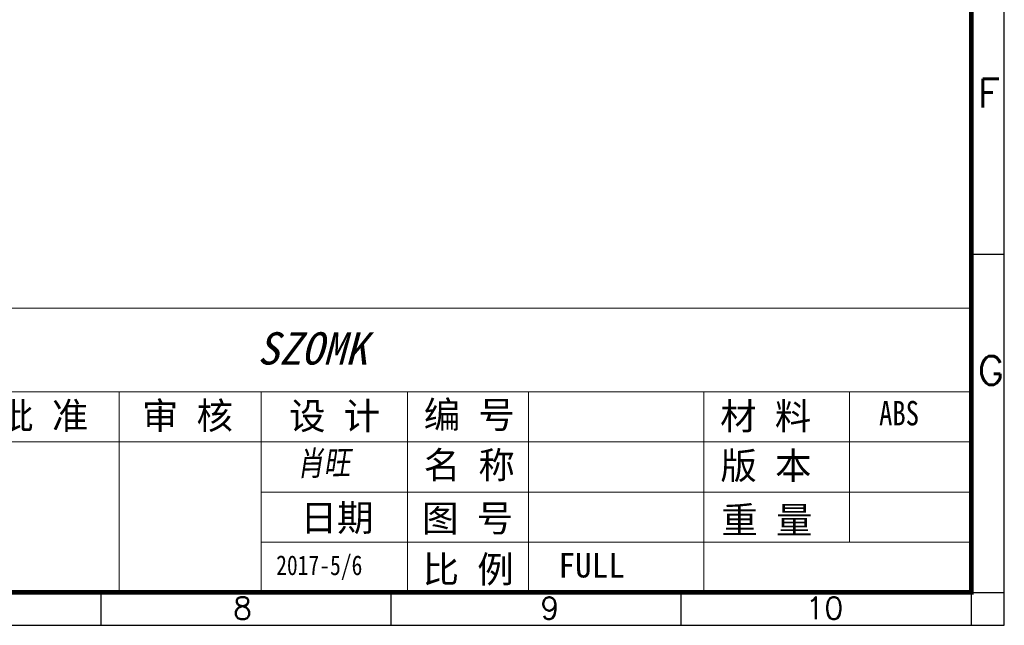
# Model space of a CAD drawing. Header units: millimetres. Extents: x 5293 to 5736, y -198 to 141.
# Tile 9 of 15: x 5589 to 5736, y -198 to -107. Entities that reach past the tile are written whole.
import ezdxf

# ---------------------------------------------------------------- set-up
doc = ezdxf.new("R2010")
doc.units = ezdxf.units.MM
doc.header["$LTSCALE"] = 0.5
doc.layers.add('A1_KUANG', color=7, linetype='Continuous')
doc.layers.add('A4_KUANG', color=7, linetype='Continuous')
doc.layers.add('BORDER', color=4, linetype='Continuous', lineweight=20)
doc.styles.get("Standard").update_dxf_attribs({"font": 'txt', "bigfont": 'gbcbig.shx'})
doc.styles.add('仿宋', font='NSimSun.ttf')
doc.styles.add('黑体', font='SIMHEI.TTF', dxfattribs={"height": 2.5})

# ---------------------------------------------------------------- blocks, each defined once
blk = doc.blocks.new('A$C3291225B')
at = {"layer": 'A4_KUANG'}
for p, q in [((255.135, 0), (255.135, 197.012)), ((257.991, 32.255), (255.126, 32.255)), ((2.865, 2.865), (258, 2.865)), ((179.447, 0), (179.447, 2.865)), ((204.674, 0), (204.674, 2.865)), ((229.9, 0), (229.9, 2.865))]:
    blk.add_line(p, q, dxfattribs=at)
at = {"layer": 'A4_KUANG', "color": 8}
blk.add_lwpolyline([(258, 0), (258, 197.012), (0, 197.012), (0, 0)], close=True, dxfattribs=at)
at = {"layer": 'A4_KUANG', "const_width": 0.4}
blk.add_lwpolyline([(2.865, 2.865), (2.865, 194.147), (255.126, 194.147), (255.135, 2.865), (2.865, 2.865)], dxfattribs=at)
at = {"layer": 'A4_KUANG'}
for s, height, p in [('F', 2.483, (255.711, 45.043)), ('G', 2.483, (255.711, 20.927)), ('8', 1.91, (190.914, 0.544)), ('9', 1.91, (217.635, 0.544)), ('10', 1.9102, (240.717, 0.544))]:
    blk.add_text(s, height=height, dxfattribs=at).set_placement(p)

msp = doc.modelspace()

# ---------------------------------------------------------------- linework, layer by layer
at = {"lineweight": 0}
for p, q in [((5581.378, -150.601), (5731.265, -150.601)), ((5581.378, -163.091), (5731.265, -163.091)), ((5713.055, -163.091), (5713.055, -185.573)), ((5581.378, -170.585), (5731.265, -170.585)), ((5646.951, -178.079), (5625.093, -178.079)), ((5646.951, -178.079), (5731.265, -178.079)), ((5625.093, -185.573), (5731.265, -185.573)), ((5731.265, -193.067), (5581.378, -193.067))]:
    msp.add_line(p, q, dxfattribs=at)
at = {"lineweight": 0, "ltscale": 0.5}
for p, q in [((5603.86, -163.091), (5603.86, -193.067)), ((5625.093, -163.091), (5625.093, -193.067)), ((5646.951, -163.091), (5646.951, -193.067)), ((5665.061, -163.091), (5665.061, -193.067)), ((5691.29, -163.091), (5691.29, -193.067))]:
    msp.add_line(p, q, dxfattribs=at)

# ---------------------------------------------------------------- block references
at = {"layer": 'A1_KUANG', "color": 1, "lineweight": 0, "xscale": 1.718413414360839, "yscale": 1.718413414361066, "zscale": 1.718413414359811}
msp.add_blockref('A$C3291225B', (5292.837, -197.991), dxfattribs=at)

# ---------------------------------------------------------------- texts
at = {"lineweight": 0, "style": '仿宋'}
for s, p in [('批 准', (5585.635, -168.661)), ('审 核', (5607.263, -168.661)), ('设 计', (5629.257, -168.701)), ('编 号', (5649.402, -168.518)), ('材 料', (5693.707, -168.736)), ('名 称', (5649.402, -176.045)), ('版 本', (5693.741, -176.139)), ('日期', (5630.989, -183.909)), ('图 号', (5649.152, -183.992)), ('重 量', (5693.889, -184.249)), ('比 例', (5649.231, -191.625))]:
    msp.add_text(s, height=3.9968, dxfattribs=at).set_placement(p)
at = {"color": 3, "lineweight": 0, "style": '仿宋', "width": 0.8}
for s, height, p in [('ABS', 3.6537, (5717.472, -168.115)), ('2017-5/6', 2.9595, (5627.338, -190.492))]:
    msp.add_text(s, height=height, dxfattribs=at).set_placement(p)
at = {"color": 4, "lineweight": 0, "style": '仿宋', "oblique": 10, "width": 0.8}
msp.add_text('肖旺', height=3.6537, rotation=1, dxfattribs=at).set_placement((5630.468, -175.621))
at = {"color": 3, "lineweight": 0, "style": '仿宋'}
msp.add_text('FULL', height=3.6537, dxfattribs=at).set_placement((5669.532, -190.849))
at = {"layer": 'BORDER', "color": 1, "lineweight": 0, "style": '黑体', "oblique": 15}
msp.add_text('SZOMK', height=4.8297, dxfattribs=at).set_placement((5624.5, -159.023))

doc.saveas('drawing.dxf')
